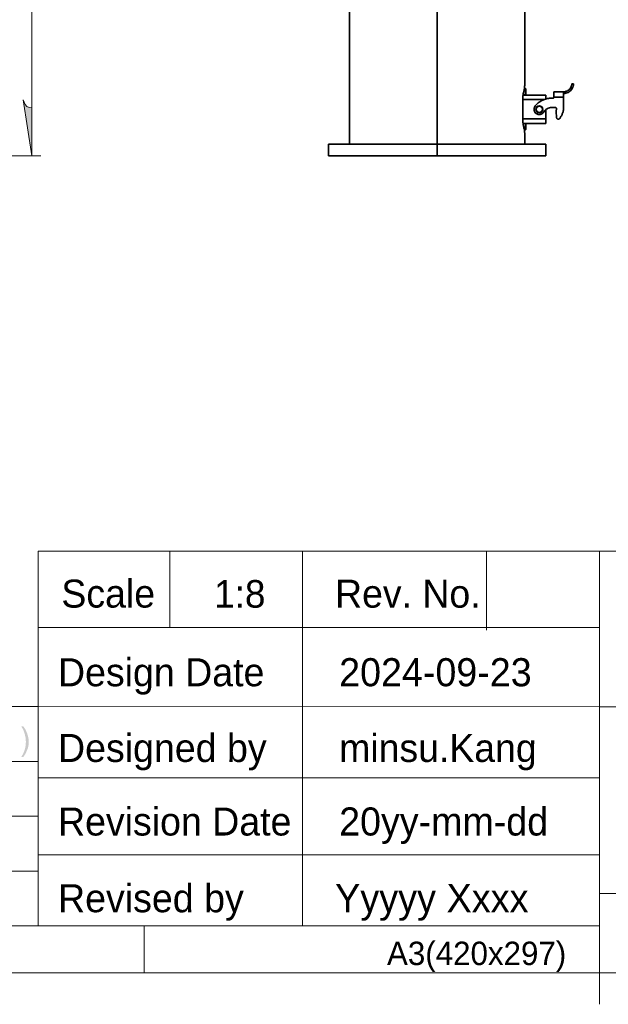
# Model space of a CAD drawing. Header units: millimetres. Extents: x 5 to 419, y 1 to 291.
# Tile 9 of 25: x 247 to 310, y 1 to 106. Entities that reach past the tile are written whole.
import ezdxf

# ---------------------------------------------------------------- set-up
doc = ezdxf.new("R2010")
doc.units = ezdxf.units.MM

# ---------------------------------------------------------------- blocks, each defined once
blk = doc.blocks.new('A$C190101F1')
at = {"color": 7, "linetype": 'Continuous', "lineweight": 35}
for p, q in [((11.62, 1.25), (11.62, 26.62)), ((21, 7.54), (21, 26.62)), ((2.25, 26.37), (2.25, 1.25)), ((26.22, 7.71), (26.03, 7.72)), ((26.22, 7.71), (26.22, 7.71)), ((21.09, 6.53), (20.82, 6.53)), ((20.82, 6.51), (23.25, 6.51)), ((21.09, 7.22), (20.96, 7.22)), ((21.09, 6.53), (21.09, 7.22)), ((21.12, 7.18), (21.09, 7.22)), ((21.12, 6.57), (21.09, 6.53)), ((21.12, 7.18), (21.12, 6.57)), ((24.12, 6.87), (25.16, 6.87)), ((25.29, 6.88), (25.29, 6.69)), ((26.08, 7.22), (25.86, 7.22)), ((20.81, 6.25), (20.81, 3.75)), ((20.81, 6.04), (23.09, 6.04)), ((22.29, 5.53), (22.16, 5.4)), ((24, 6.19), (23.88, 6.19)), ((24.12, 6.31), (25.16, 6.31)), ((25.16, 5.23), (25.16, 6.31)), ((22.22, 5), (22.19, 5)), ((22.9, 5), (22.94, 5)), ((23.25, 3.96), (23.25, 4.94)), ((23.9, 5.19), (24.3, 5.19)), ((24.36, 4.75), (24.41, 4.11)), ((24.4, 5.09), (24.4, 4.94)), ((20.81, 3.96), (23.25, 3.96)), ((23.25, 3.49), (20.82, 3.49)), ((21.09, 3.47), (20.82, 3.47)), ((21.09, 2.78), (21.09, 3.47)), ((21.12, 3.43), (21.09, 3.47)), ((21.12, 3.43), (21.12, 2.82)), ((21.09, 2.78), (20.97, 2.78)), ((21, 1.25), (21, 2.46)), ((21.12, 2.82), (21.09, 2.78)), ((0, 1.25), (0, 0)), ((0, 1.25), (11.62, 1.25)), ((11.62, 0), (11.62, 1.25)), ((11.62, 1.25), (23.25, 1.25)), ((23.25, 0), (23.25, 1.25)), ((0, 0), (11.62, 0)), ((11.62, 0), (23.25, 0))]:
    blk.add_line(p, q, dxfattribs=at)
for start, end in [(0, 180), (180, 0)]:
    blk.add_arc((22.56, 5), 0.375, start, end, dxfattribs=at)
for points, knots in [([(20.99, 7.47), (20.98, 7.34), (20.96, 7.12), (20.9, 6.9), (20.87, 6.8)], [0, 0, 0, 0, 0.560373, 1, 1, 1, 1]), ([(20.99, 7.47), (20.99, 7.49), (21, 7.53), (21, 7.55), (21, 7.53), (20.99, 7.49), (20.99, 7.47)], [0, 0, 0, 0, 0.24958, 0.499815, 0.749947, 1, 1, 1, 1]), ([(26.03, 7.72), (26.03, 7.72), (26.03, 7.71), (26.03, 7.69), (26.03, 7.67), (26.03, 7.63), (26.02, 7.56), (25.99, 7.48), (25.95, 7.37), (25.9, 7.28), (25.86, 7.22)], [0, 0, 0, 0, 0.1750141, 0.2255408, 0.2512377, 0.3846451, 0.5008046, 0.630348, 0.7557464, 1, 1, 1, 1]), ([(26.22, 7.71), (26.22, 7.71), (26.22, 7.71), (26.22, 7.67), (26.22, 7.63), (26.21, 7.56), (26.19, 7.49), (26.17, 7.4), (26.13, 7.31), (26.1, 7.25), (26.08, 7.22)], [0, 0, 0, 0, 0.124612, 0.250668, 0.376005, 0.499488, 0.622815, 0.744112, 0.868306, 1, 1, 1, 1]), ([(26.08, 7.22), (26.1, 7.25), (26.13, 7.31), (26.17, 7.4), (26.19, 7.49), (26.21, 7.56), (26.22, 7.63), (26.22, 7.67), (26.22, 7.71), (26.22, 7.71), (26.22, 7.71)], [0, 0, 0, 0, 0.131546, 0.255626, 0.376826, 0.500058, 0.623604, 0.749168, 0.875304, 1, 1, 1, 1]), ([(20.81, 6.25), (20.81, 6.31), (20.81, 6.42), (20.83, 6.58), (20.85, 6.71), (20.86, 6.77), (20.87, 6.8)], [0, 0, 0, 0, 0.249506, 0.49944, 0.749548, 1, 1, 1, 1]), ([(23.25, 6.08), (23.25, 6.13), (23.25, 6.24), (23.25, 6.38), (23.25, 6.49), (23.25, 6.5), (23.25, 6.51)], [0, 0, 0, 0, 0.198351, 0.465567, 0.732784, 1, 1, 1, 1]), ([(25.16, 6.87), (25.16, 6.87), (25.17, 6.87), (25.2, 6.87), (25.24, 6.88), (25.27, 6.88), (25.29, 6.88)], [0, 0, 0, 0, 0.249734, 0.499561, 0.749427, 1, 1, 1, 1]), ([(25.16, 6.69), (25.16, 6.69), (25.17, 6.69), (25.2, 6.69), (25.24, 6.69), (25.27, 6.69), (25.29, 6.69)], [0, 0, 0, 0, 0.249731, 0.499553, 0.749419, 1, 1, 1, 1]), ([(25.29, 6.69), (25.27, 6.69), (25.24, 6.69), (25.2, 6.69), (25.17, 6.69), (25.16, 6.69), (25.16, 6.69)], [0, 0, 0, 0, 0.249731, 0.499547, 0.749435, 1, 1, 1, 1]), ([(20.87, 3.2), (20.86, 3.23), (20.85, 3.29), (20.83, 3.42), (20.81, 3.58), (20.81, 3.69), (20.81, 3.75)], [0, 0, 0, 0, 0.249625, 0.499641, 0.749771, 1, 1, 1, 1]), ([(20.87, 3.2), (20.9, 3.07), (20.97, 2.85), (20.99, 2.63), (20.99, 2.53)], [0, 0, 0, 0, 0.559656, 1, 1, 1, 1]), ([(21, 2.46), (21, 2.46), (21, 2.47), (20.99, 2.51), (20.99, 2.53)], [0, 0, 0, 0, 0.499891, 1, 1, 1, 1])]:
    blk.add_open_spline(points, degree=3, knots=knots, dxfattribs=at)
for points in [[(24.12, 6.87), (24.12, 6.87), (24.12, 6.85), (24.12, 6.72), (24.12, 6.53), (24.12, 6.39), (24.12, 6.31)], [(25.16, 6.31), (25.16, 6.39), (25.16, 6.53), (25.16, 6.72), (25.16, 6.85), (25.16, 6.87), (25.16, 6.87)], [(26.08, 7.22), (26.03, 7.15), (25.94, 7.01), (25.75, 6.85), (25.53, 6.74), (25.37, 6.71), (25.29, 6.69)], [(25.29, 6.69), (25.37, 6.71), (25.53, 6.74), (25.75, 6.85), (25.94, 7.01), (26.03, 7.15), (26.08, 7.22)], [(25.86, 7.22), (25.82, 7.18), (25.75, 7.09), (25.61, 6.99), (25.45, 6.92), (25.34, 6.89), (25.29, 6.88)], [(23.04, 4.71), (23.02, 4.67), (22.97, 4.61), (22.88, 4.53), (22.78, 4.48), (22.66, 4.44), (22.54, 4.43), (22.42, 4.45), (22.31, 4.49), (22.21, 4.55), (22.12, 4.64), (22.06, 4.74), (22.01, 4.85), (21.99, 4.97), (22, 5.09), (22.03, 5.2), (22.08, 5.31), (22.14, 5.37), (22.16, 5.4)], [(22.22, 5), (22.23, 5.04), (22.24, 5.13), (22.32, 5.24), (22.43, 5.32), (22.56, 5.35), (22.69, 5.32), (22.8, 5.24), (22.88, 5.13), (22.89, 5.04), (22.9, 5)], [(22.29, 5.53), (22.4, 5.63), (22.62, 5.82), (23.02, 6.03), (23.44, 6.16), (23.74, 6.18), (23.88, 6.19)], [(24.12, 6.31), (24.12, 6.3), (24.12, 6.26), (24.09, 6.22), (24.05, 6.19), (24.01, 6.19), (24, 6.19)], [(22.9, 5), (22.89, 4.96), (22.88, 4.87), (22.8, 4.75), (22.69, 4.68), (22.56, 4.65), (22.43, 4.68), (22.32, 4.75), (22.24, 4.87), (22.23, 4.96), (22.22, 5)], [(23.04, 4.71), (23.09, 4.78), (23.19, 4.92), (23.4, 5.07), (23.64, 5.17), (23.81, 5.18), (23.9, 5.19)], [(24.3, 5.19), (24.31, 5.19), (24.34, 5.18), (24.37, 5.16), (24.39, 5.13), (24.4, 5.1), (24.4, 5.09)], [(24.36, 4.75), (24.36, 4.78), (24.35, 4.85), (24.38, 4.91), (24.4, 4.94)], [(25.16, 5.23), (25.16, 5.12), (25.15, 4.9), (25.06, 4.58), (24.93, 4.28), (24.81, 4.1), (24.75, 4.01)], [(23.25, 3.49), (23.25, 3.49), (23.25, 3.51), (23.25, 3.62), (23.25, 3.78), (23.25, 3.9), (23.25, 3.96)], [(24.75, 4.01), (24.73, 4), (24.71, 3.97), (24.66, 3.94), (24.6, 3.93), (24.55, 3.94), (24.49, 3.97), (24.45, 4), (24.42, 4.05), (24.41, 4.09), (24.41, 4.11)]]:
    blk.add_open_spline(points, degree=3, dxfattribs=at)

msp = doc.modelspace()

# ---------------------------------------------------------------- hatches: boundary and pattern name
at = {"true_color": 0x808080}
h = msp.add_hatch(color=8, dxfattribs=at)
h.paths.add_polyline_path([(249.17, 254.49), (249.1, 254.74), (248.96, 254.99), (248.78, 255.16), (248.53, 255.31), (248.28, 255.34), (248.28, 260.49)])
h.paths.add_polyline_path([(247.37, 97.65), (247.47, 97.4), (247.58, 97.16), (247.76, 96.94), (248, 96.84), (248.28, 96.8), (248.28, 91.65)])
h = msp.add_hatch(color=7)
h.dxf.hatch_style = 2
h.paths.add_polyline_path([(247.38, 30.51), (247.63, 30.13), (247.81, 29.71), (247.93, 29.28), (247.97, 28.86), (247.96, 28.62), (247.93, 28.39), (247.88, 28.18), (247.8, 27.97), (247.62, 27.57), (247.38, 27.2), (247.17, 27.2), (247.3, 27.45), (247.41, 27.67), (247.5, 27.89), (247.56, 28.08), (247.64, 28.47), (247.66, 28.85), (247.63, 29.27), (247.54, 29.68), (247.39, 30.1), (247.17, 30.51)])

# ---------------------------------------------------------------- linework, layer by layer
at = {"color": 8, "lineweight": 0, "true_color": 0x808080}
for points in [[(248.28, 260.49), (248.28, 91.65)], [(215.55, 91.65), (249.27, 91.65)]]:
    msp.add_lwpolyline(points, dxfattribs=at)
msp.add_lwpolyline([(247.37, 97.65), (247.47, 97.4), (247.58, 97.16), (247.76, 96.94), (248, 96.84), (248.28, 96.8), (248.28, 91.65)], close=True, dxfattribs=at)
at = {"color": 9, "lineweight": 0, "true_color": 0xc0c0c0}
for points in [[(248.99, 49.28), (248.99, 9.1)], [(248.99, 49.28), (309.99, 49.28)], [(263.07, 41.1), (263.07, 49.28)], [(277.28, 9.1), (277.28, 49.28)], [(297, 40.82), (297, 49.28)], [(309.1, 49.28), (309.1, 0.71)], [(415.29, 49.28), (309.1, 49.28)], [(248.99, 41.1), (309.1, 41.1)], [(228.49, 32.63), (248.99, 32.63)], [(248.99, 32.63), (309.1, 32.6)], [(415.29, 32.6), (309.1, 32.6)], [(248.99, 26.74), (157.97, 26.74)], [(248.99, 24.98), (309.1, 24.98)], [(248.99, 24.98), (309.1, 24.98)], [(248.99, 20.88), (157.97, 20.88)], [(248.99, 16.72), (309.1, 16.72)], [(248.99, 14.99), (157.97, 14.99)], [(415.29, 12.59), (309.1, 12.59)], [(10.3, 9.1), (309.1, 9.1)], [(260.31, 4.09), (260.31, 9.1)], [(228.11, 4.09), (415.29, 4.09)]]:
    msp.add_lwpolyline(points, dxfattribs=at)

# ---------------------------------------------------------------- block references
msp.add_blockref('A$C190101F1', (280.08, 91.65))

# ---------------------------------------------------------------- texts
at = {"color": 7, "attachment_point": 1}
for s, insert, char_height in [('{\\fCenturyGothic|b0|i0|c0;Scale}', (251.46, 46.23), 3.0006), ('{\\fCenturyGothic|b0|i0|c0;1:8}', (267.82, 46.18), 2.9559), ('{\\fCenturyGothic|b0|i0|c0;Rev. No.}', (280.77, 46.22), 2.9959), ('{\\fCenturyGothic|b0|i0|c0;Design Date}', (251.1, 37.8), 3.0032), ('{\\fCenturyGothic|b0|i0|c0;2024-09-23}', (281.21, 37.81), 3.0134), ('{\\fCenturyGothic|b0|i0|c0;Designed by}', (251.1, 29.69), 3.0053), ('{\\fCenturyGothic|b0|i0|c0;minsu.Kang}', (281.21, 29.68), 2.9951), ('{\\fCenturyGothic|b0|i0|c0;Revision Date}', (251.1, 21.8), 3.0027), ('{\\fCenturyGothic|b0|i0|c0;20yy-mm-dd}', (281.21, 21.81), 3.0113), ('{\\fCenturyGothic|b0|i0|c0;Revised by}', (251.1, 13.58), 3.0075), ('{\\fCenturyGothic|b0|i0|c0;Yyyyy Xxxx}', (280.77, 13.6), 3.0305), ('{\\fCenturyGothic|b0|i0|c0;A3(420x297)}', (286.33, 7.42), 2.5069)]:
    msp.add_mtext(s, dxfattribs=dict(at, insert=insert, char_height=char_height))

doc.saveas('drawing.dxf')
